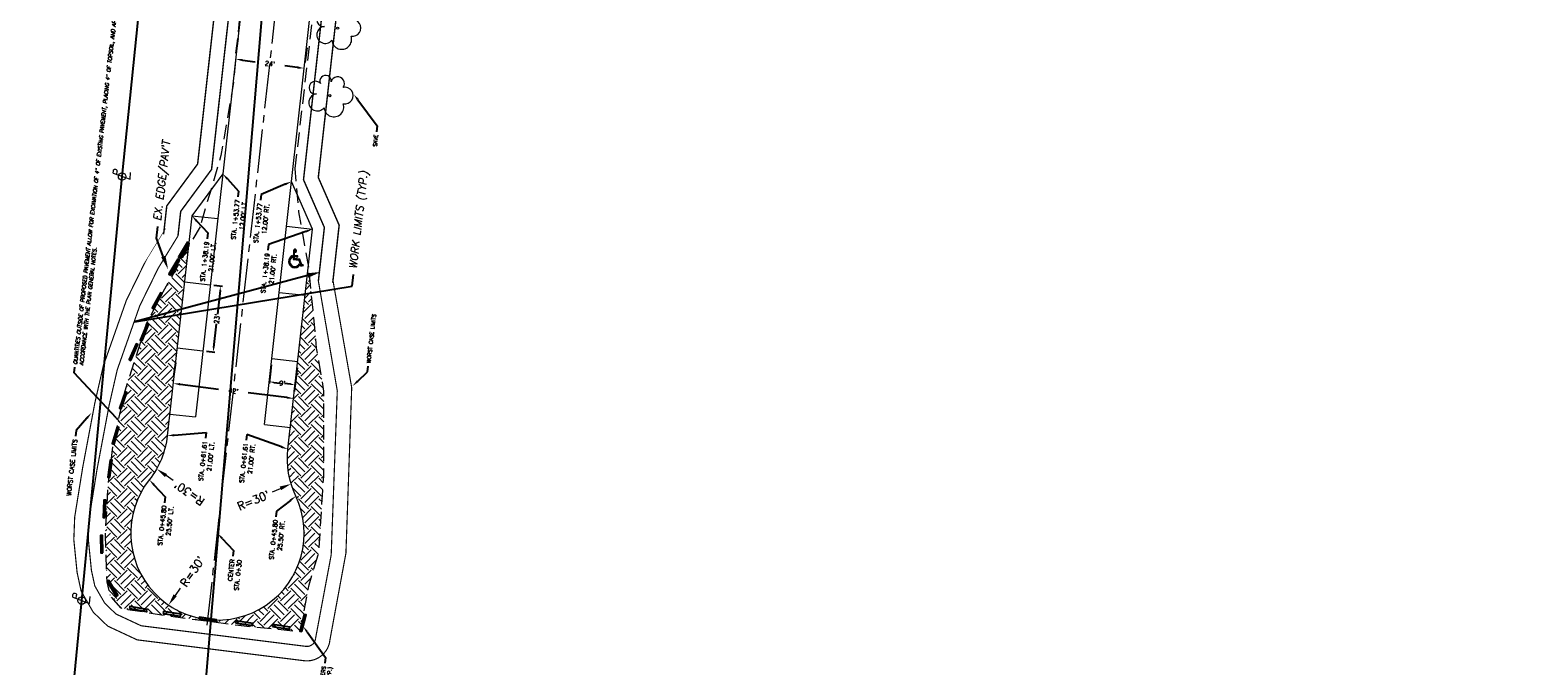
# Model space of a CAD drawing. Header units: feet. Extents: x 1615653 to 1618118, y 708897 to 711917.
# Tile 2 of 183: x 1615692 to 1616214, y 709520 to 709740. Entities that reach past the tile are written whole.
import ezdxf
from ezdxf import colors
from ezdxf.entities.mleader import LeaderData, LeaderLine
from ezdxf.math import Vec2, Vec3

# ---------------------------------------------------------------- set-up
doc = ezdxf.new("R2010")
doc.units = ezdxf.units.FT
doc.header["$LTSCALE"] = 20
doc.header["$MEASUREMENT"] = 0
for name, pattern in [('CENTER2', [1.125, 0.75, -0.125, 0.125, -0.125]), ('DASHED2', [0.375, 0.25, -0.125]), ('PHANTOM2', [1.25, 0.625, -0.125, 0.125, -0.125, 0.125, -0.125]), ('waterex', [0])]:
    doc.linetypes.add(name, pattern=pattern)
for name, color, linetype in [('_20-SCALE-ONLY', 7, 'Continuous'), ('_EX-ELEC', 1, 'Continuous'), ('_PRKG-BLK-EX', 7, 'Continuous'), ('UT_X_Misc_Cells', 7, 'Continuous'), ('UT_X_Water', 150, 'waterex')]:
    doc.layers.add(name, color=color, linetype=linetype)
for name, color, linetype, lineweight in [('_centerline', 7, 'CENTER2', 9), ('_EDGE-OF-PVT-PROP', 1, 'Continuous', 18), ('_EX-TREES', 7, 'Continuous', 18), ('_Hatch', 9, 'Continuous', 5), ('_PAVT-MRKGS-PROP', 7, 'Continuous', 9), ('_TEXT-DIMS', 1, 'Continuous', 18), ('_Work-Limits', 9, 'DASHED2', 0), ('_WORST-CASE-LIMITS', 9, 'PHANTOM2', 0), ('C-ROAD-ImageTrace', 8, 'DASHED2', 5)]:
    doc.layers.add(name, color=color, linetype=linetype, lineweight=lineweight)
doc.styles.add('ROMANS', font='romans')
doc.styles.get("Standard").update_dxf_attribs({"font": 'simplex.shx'})
doc.linetypes.add('OVER', pattern='A,1,-0.3,["OE",ROMANS,S=0.2,R=0,X=0,Y=-0.1],-0.7,1', length=3)
doc.dimstyles.get("Standard").update_dxf_attribs({"dimtxt": 0.18, "dimasz": 0.18, "dimexe": 0.18, "dimexo": 0.0625, "dimgap": 0.09, "dimtad": 0, "dimtih": 1, "dimtoh": 1, "dimdec": 4, "dimzin": 0, "dimdsep": 46, "dimtxsty": 'Standard', "dimcen": 0.09, "dimadec": 0, "dimazin": 0, "dimtfac": 1, "dimtdec": 4, "dimtofl": 0, "dimtmove": 0, "dimatfit": 3, "dimfxl": 1, "dimtolj": 1, "dimtzin": 0, "dimarcsym": 0})

# ---------------------------------------------------------------- blocks, each defined once
blk = doc.blocks.new('*D98')
at = {"layer": '_TEXT-DIMS', "color": 0, "lineweight": -2, "transparency": 16777216}
for p, q in [((1615741.89, 709620.19), (1615742.49, 709624.91)), ((1615743.97, 709617.47), (1615757.27, 709615.81)), ((1615783.57, 709614.98), (1615784.16, 709619.7)), ((1615780.89, 709612.86), (1615767.59, 709614.52))]:
    blk.add_line(p, q, dxfattribs=at)
at = {"layer": '_TEXT-DIMS', "color": 0, "transparency": 16777216}
for points in [[(1615744.02, 709617.87), (1615743.92, 709617.08), (1615741.59, 709617.77)], [(1615780.94, 709613.25), (1615780.84, 709612.46), (1615783.27, 709612.56)]]:
    blk.add_solid(points, dxfattribs=at)
at = {"layer": 'Defpoints', "color": 0, "transparency": 16777216}
for p in [(1615741.58, 709617.71), (1615783.26, 709612.5), (1615783.27, 709612.56)]:
    blk.add_point(p, dxfattribs=at)
at = {"layer": '_TEXT-DIMS', "color": 0, "transparency": 16777216, "insert": (1615762.43, 709615.16), "char_height": 1.6, "attachment_point": 5, "rotation": 352.8738}
blk.add_mtext("\\A1;42'", dxfattribs=at)
blk = doc.blocks.new('PLP')
at = {"layer": 'UT_X_Misc_Cells', "color": 1, "linetype": 'Continuous', "lineweight": 0}
for p, q in [((0.026, 0.096), (0.085, 0.096)), ((0.043, 0.16), (0.085, 0.16))]:
    blk.add_line(p, q, dxfattribs=at)
at = {"layer": 'UT_X_Misc_Cells', "color": 1, "linetype": 'Continuous', "lineweight": 0, "flags": 128}
blk.add_lwpolyline([(0.043, 0.16), (-0.037, -0.14), (0.083, -0.14)], dxfattribs=at)
at = {"layer": 'UT_X_Misc_Cells', "color": 1, "linetype": 'Continuous', "lineweight": 0}
blk.add_circle((0, 0), 0.065, dxfattribs=at)
at = {"layer": 'UT_X_Misc_Cells', "color": 1, "linetype": 'Continuous', "lineweight": 0, "extrusion": (0, 0, -1)}
blk.add_arc((-0.086, 0.128), 0.0319, 88.8767, 271.1233, dxfattribs=at)
blk = doc.blocks.new('TREE')
at = {"layer": '_EX-TREES', "linetype": 'Continuous', "lineweight": 0}
blk.add_circle((0, 0), 0.012, dxfattribs=at)
for centre, radius, start, end in [((-0.049, 0.168), 0.0658, 354.0047, 205.9741), ((0.091, 0.141), 0.0776, 323.83, 165.0376), ((-0.143, -0.077), 0.0987, 96.1722, 320.5737), ((-0.165, 0.093), 0.0735, 39.0625, 279.5412), ((0.173, 0.002), 0.0957, 259.1453, 101.4596), ((0.047, -0.13), 0.114, 184.9476, 19.4572)]:
    blk.add_arc(centre, radius, start, end, dxfattribs=at)
blk = doc.blocks.new('PRKG-BLOCK')
at = {"layer": '_PRKG-BLK-EX'}
blk.add_lwpolyline([(-3, -0.35), (3, -0.35), (3, 0.35), (-3, 0.35)], close=True, dxfattribs=at)
blk = doc.blocks.new('*D99')
at = {"layer": '_TEXT-DIMS', "color": 0, "lineweight": -2, "transparency": 16777216}
for p, q in [((1615755.65, 709651.77), (1615758.62, 709651.44)), ((1615757.84, 709649.92), (1615756.93, 709641.76)), ((1615755.64, 709630.24), (1615756.56, 709638.4)), ((1615753.1, 709628.91), (1615756.06, 709628.58))]:
    blk.add_line(p, q, dxfattribs=at)
at = {"layer": '_TEXT-DIMS', "color": 0, "transparency": 16777216}
for points in [[(1615757.58, 709649.95), (1615758.11, 709649.89), (1615758.02, 709651.51)], [(1615755.38, 709630.27), (1615755.91, 709630.21), (1615755.47, 709628.65)]]:
    blk.add_solid(points, dxfattribs=at)
at = {"layer": 'Defpoints', "color": 0, "transparency": 16777216}
for p in [(1615754.46, 709651.91), (1615758.02, 709651.51), (1615751.91, 709629.05)]:
    blk.add_point(p, dxfattribs=at)
at = {"layer": '_TEXT-DIMS', "color": 0, "transparency": 16777216, "insert": (1615756.74, 709640.08), "char_height": 1.6, "attachment_point": 5, "rotation": 83.6278}
blk.add_mtext("\\A1;23'", dxfattribs=at)
blk = doc.blocks.new('*D100')
at = {"layer": '_TEXT-DIMS', "color": 0, "lineweight": -2, "transparency": 16777216}
for p, q in [((1615775.51, 709624.2), (1615774.79, 709617.72)), ((1615784.46, 709623.2), (1615783.73, 709616.72)), ((1615776.45, 709618.13), (1615778.49, 709617.91)), ((1615782.21, 709617.49), (1615780.16, 709617.72))]:
    blk.add_line(p, q, dxfattribs=at)
at = {"layer": '_TEXT-DIMS', "color": 0, "transparency": 16777216}
for points in [[(1615776.48, 709618.4), (1615776.42, 709617.87), (1615774.86, 709618.31)], [(1615782.24, 709617.76), (1615782.18, 709617.23), (1615783.8, 709617.31)]]:
    blk.add_solid(points, dxfattribs=at)
at = {"layer": 'Defpoints', "color": 0, "transparency": 16777216}
for p in [(1615775.65, 709625.39), (1615784.59, 709624.39), (1615783.8, 709617.31)]:
    blk.add_point(p, dxfattribs=at)
at = {"layer": '_TEXT-DIMS', "color": 0, "transparency": 16777216, "insert": (1615779.33, 709617.81), "char_height": 1.6, "attachment_point": 5, "rotation": 353.6278}
blk.add_mtext("\\A1;9'", dxfattribs=at)
blk = doc.blocks.new('*D146')
at = {"layer": '_TEXT-DIMS', "color": 0, "lineweight": -2, "transparency": 16777216}
for p, q in [((1615763.45, 709731.94), (1615764.14, 709737.07)), ((1615787.25, 709728.73), (1615787.94, 709733.86)), ((1615765.56, 709729.61), (1615769.92, 709729.02)), ((1615784.6, 709727.04), (1615780.23, 709727.63))]:
    blk.add_line(p, q, dxfattribs=at)
at = {"layer": '_TEXT-DIMS', "color": 0, "transparency": 16777216}
for points in [[(1615765.61, 709730.01), (1615765.51, 709729.22), (1615763.18, 709729.94)], [(1615784.65, 709727.44), (1615784.54, 709726.65), (1615786.97, 709726.72)]]:
    blk.add_solid(points, dxfattribs=at)
at = {"layer": 'Defpoints', "color": 0, "transparency": 16777216}
for p in [(1615763.12, 709729.47), (1615786.91, 709726.25), (1615786.97, 709726.72)]:
    blk.add_point(p, dxfattribs=at)
at = {"layer": '_TEXT-DIMS', "color": 0, "transparency": 16777216, "insert": (1615775.08, 709728.33), "char_height": 1.6, "attachment_point": 5, "rotation": 352.3087}
blk.add_mtext("\\A1;24'", dxfattribs=at)
blk = doc.blocks.new('HCAP-MARKING')
at = {"layer": '_Hatch'}
h = blk.add_hatch(color=9, dxfattribs=at)
h.dxf.hatch_style = 1
h.paths.add_polyline_path([(-0.54, 0.81), (-0.54, 1.1, 1.362119), (1.07, -0.59), (0.93, -0.29, -1.41884)])
h = blk.add_hatch(color=9, dxfattribs=at)
h.dxf.hatch_style = 1
h.paths.add_polyline_path([(-0.19, 1.2), (-0.23, 1.82, 3.248389), (-0.48, 2.05), (-0.36, 0.36), (0.79, 0.36), (1.31, -0.79), (1.77, -0.59), (1.67, -0.38), (1.44, -0.49), (0.94, 0.6), (-0.14, 0.6), (-0.17, 0.95), (0.47, 0.95), (0.47, 1.2)])
at = {"layer": '_PAVT-MRKGS-PROP'}
for p, q in [((-0.54, 1.1), (-0.54, 0.81)), ((0.93, -0.29), (1.07, -0.59))]:
    blk.add_line(p, q, dxfattribs=at)
at = {"layer": '_PAVT-MRKGS-PROP', "flags": 128}
blk.add_lwpolyline([(-0.48, 2.09), (-0.36, 0.36), (0.79, 0.36), (1.31, -0.79), (1.77, -0.59), (1.67, -0.38), (1.44, -0.49), (0.94, 0.6), (-0.14, 0.6), (-0.17, 0.95), (0.47, 0.95), (0.47, 1.2), (-0.19, 1.2), (-0.23, 1.82)], dxfattribs=at)
at = {"layer": '_PAVT-MRKGS-PROP'}
for centre, radius, start, end in [((0, 0), 1.23, 116.1747, 331.0375), ((0, 0), 0.978, 123.6329, 342.9264), ((-0.18, 2.12), 0.304, 260.755, 192.3043)]:
    blk.add_arc(centre, radius, start, end, dxfattribs=at)

msp = doc.modelspace()

# ---------------------------------------------------------------- hatches: boundary and pattern name
at = {"layer": '_Hatch'}
h = msp.add_hatch(dxfattribs=at)
h.set_pattern_fill('EARTH', color=256, scale=20, angle=45)
h.set_pattern_definition([(45, (-219.2505, 64.2913), (0, 7.071067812), [5, -5]), (45, (-220.5763, 65.617), (0, 7.071067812), [5, -5]), (45, (-221.902, 66.943), (0, 7.071067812), [5, -5]), (135, (-221.902, 67.827), (-7.071067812, 4e-16), [5, -5]), (135, (-220.5763, 69.1527), (-7.071067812, 4e-16), [5, -5]), (135, (-219.2505, 70.4785), (-7.071067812, 4e-16), [5, -5])])
h.paths.add_polyline_path([(1615793.772, 709615.105), (1615791.226, 709629.918), (1615788.663, 709657.052), (1615788.40222, 709658.51207), (1615781.30884, 709594.99443, 0.139599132), (1615784.02707, 709578.78915, -1.796214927), (1615733.34215, 709584.44943, 0.139599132), (1615739.56831, 709599.65584), (1615746.84532, 709664.8177), (1615737.988, 709649.273), (1615732.315, 709638.36), (1615724.841, 709615.138), (1615720.798, 709596.817), (1615719.061, 709583.438), (1615718.079, 709565.382), (1615718.623, 709549.196), (1615719.855, 709544.203), (1615723.448, 709540.018), (1615738.24, 709537.64), (1615764.211, 709534.104), (1615785.666, 709531.935), (1615788.619, 709548.149), (1615791.98, 709559.108), (1615793.681, 709585.539)])

# ---------------------------------------------------------------- linework, layer by layer
at = {"layer": '_centerline', "color": 7, "linetype": 'CENTER2', "flags": 128}
msp.add_lwpolyline([(1615753.3791, 709534.11114), (1615786.00685, 709826.27594), (1615796.48057, 709878.94006), (1615804.61689, 709993.38907), (1615808.10509, 710034.68166), (1615818.05005, 710128.74619), (1615824.76521, 710159.11049), (1615827.96133, 710191.50777), (1615830.02307, 710242.32303), (1615827.44772, 710268.95), (1615824.62074, 710289.9093), (1615814.08719, 710327.85772), (1615780.67526, 710421.23595), (1615758.70738, 710482.25927), (1615745.79591, 710534.20843), (1615745.24343, 710604.40942), (1615744.12, 710628.6305), (1615739.6545, 710653.488), (1615741.78264, 710669.98331), (1615755.26556, 710732.51707), (1615757.29031, 710776.3819), (1615757.64267, 710850.56193), (1615756.87557, 710889.82417), (1615752.33917, 710949.12834), (1615754.43858, 710962.04142), (1615757.34546, 710972.85613), (1615759.46959, 710977.46049), (1615770.16024, 710993.42794), (1615800.1266, 711021.45123), (1615800.1266, 711021.45123), (1615950.87383, 711161.39143), (1616257.47919, 711442.49531), (1616362.07823, 711539.86667), (1616579.21143, 711741.57043), (1616735.15858, 711887.58679)], dxfattribs=at)
at = {"layer": '_EDGE-OF-PVT-PROP', "flags": 128}
msp.add_lwpolyline([(1615787.97148, 709879.89032), (1615787.96926, 709879.85727), (1615782.76, 709853.798, -0.261675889), (1615766.81154, 709835.21207), (1615762.57, 709833.665), (1615731.677, 709822.397), (1615736.507, 709801.114), (1615751.1662, 709804.79002, -0.523063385), (1615769.72205, 709788.57572), (1615758.74202, 709690.25522), (1615748.06753, 709675.76194), (1615739.56831, 709599.65584, -0.139599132), (1615733.34215, 709584.44943, 1.796214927), (1615784.02707, 709578.78915, -0.139599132), (1615781.30884, 709594.99443), (1615789.80805, 709671.10053), (1615782.59375, 709687.59155), (1615801.38063, 709855.81837), (1615804.91143, 709878.67695)], format="xyb", dxfattribs=at)
at = {"layer": '_EX-ELEC', "linetype": 'OVER', "ltscale": 0.4}
msp.add_line((1615701.11958, 709449.85707, 958.423), (1615709.96703, 709542.6648, 958.423), dxfattribs=at)
at = {"layer": '_EX-ELEC', "linetype": 'OVER', "ltscale": 0.4, "flags": 128}
msp.add_lwpolyline([(1615709.96703, 709542.6648), (1615723.94903, 709689.3328), (1615738.93156, 709836.15715), (1615753.09382, 709987.45352)], dxfattribs=at)
at = {"layer": '_PAVT-MRKGS-PROP'}
for p, q in [((1615758.74202, 709690.25522), (1615749.3539, 709606.18935)), ((1615773.20562, 709603.52569), (1615782.59375, 709687.59155)), ((1615748.06753, 709675.76194), (1615757.01192, 709674.76306)), ((1615780.86365, 709672.0994), (1615789.80805, 709671.10053)), ((1615745.51485, 709652.90403), (1615754.45925, 709651.90516)), ((1615778.31098, 709649.2415), (1615787.25537, 709648.24262)), ((1615742.96217, 709630.04613), (1615751.90657, 709629.04725)), ((1615775.7583, 709626.38359), (1615784.7027, 709625.38472)), ((1615740.4095, 709607.18822), (1615749.3539, 709606.18935)), ((1615773.20562, 709603.52569), (1615782.15002, 709602.52681))]:
    msp.add_line(p, q, dxfattribs=at)
at = {"layer": '_TEXT-DIMS'}
for p, q in [((1615741.59157, 709584.15528), (1615739.12652, 709585.89849)), ((1615775.91599, 709580.32207), (1615778.70486, 709581.47855)), ((1615743.98174, 709546.92804), (1615742.28056, 709544.4338))]:
    msp.add_line(p, q, dxfattribs=at)
for points in [[(1615738.7416, 709585.35418), (1615739.51145, 709586.4428), (1615735.86064, 709588.20803)], [(1615778.96023, 709580.86273), (1615778.4495, 709582.09436), (1615782.39978, 709583.01073)], [(1615742.83132, 709544.05816), (1615741.7298, 709544.80945), (1615740.0267, 709541.12924)]]:
    msp.add_solid(points, dxfattribs=at)
at = {"layer": '_Work-Limits', "const_width": 0.4, "flags": 128}
msp.add_lwpolyline([(1615743.25944, 709668.74861), (1615736.43731, 709657.61952), (1615730.04697, 709644.60468), (1615722.25676, 709622.4593), (1615719.42651, 709610.07207), (1615715.24958, 709587.93305), (1615712.52554, 709571.04111), (1615712.25083, 709563.90224), (1615713.32743, 709553.14287), (1615714.50138, 709547.71758), (1615717.93433, 709541.75091), (1615721.82487, 709538.00806), (1615730.54847, 709533.93976), (1615787.49057, 709526.82671, 0.423128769), (1615790.8492, 709529.5222), (1615796.2656, 709558.46165), (1615798.37255, 709615.20457), (1615791.8322, 709653.18519)], format="xyb", dxfattribs=at)
at = {"layer": '_WORST-CASE-LIMITS', "const_width": 0.5, "flags": 128}
for points in [[(1615743.25944, 709668.74861), (1615744.21119, 709677.27106), (1615754.88569, 709691.76433), (1615765.74676, 709789.01967, 0.523063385), (1615752.13914, 709800.91015), (1615733.51163, 709796.23901), (1615726.99646, 709824.94757), (1615760.5267, 709837.17749), (1615768.88376, 709844.27386), (1615780.26066, 709864.02984), (1615783.57115, 709880.67567), (1615791.65575, 709994.39718), (1615795.16275, 710035.91234), (1615805.19894, 710130.83978), (1615811.90425, 710161.1595), (1615814.98725, 710192.41019), (1615816.9976, 710241.95908), (1615814.53166, 710267.45486), (1615811.85635, 710287.28973), (1615801.68753, 710323.92417), (1615768.43944, 710416.8445), (1615746.25118, 710478.48001), (1615732.80843, 710532.56676), (1615732.2458, 710604.05698), (1615731.17359, 710627.17377), (1615726.50481, 710653.16286), (1615728.95945, 710672.18889), (1615742.32932, 710734.19835), (1615744.29173, 710776.71263), (1615744.64207, 710850.46582), (1615743.88527, 710889.20094), (1615739.25873, 710949.68345), (1615741.71293, 710964.77877), (1615745.078, 710977.29812), (1615748.09559, 710983.83919), (1615759.79759, 711001.31718), (1615770.78249, 711014.06051), (1615888.48353, 711121.23584), (1615942.06001, 711170.94748), (1616248.65756, 711452.04419), (1616353.22547, 711549.38659), (1616570.34489, 711751.07754), (1616683.48781, 711857.01546), (1616701.20343, 711837.9849), (1616588.07798, 711732.06333), (1616370.93099, 711530.34676), (1616266.30083, 711432.94642), (1615959.68766, 711151.83539), (1615906.0787, 711102.09361), (1615789.44959, 710995.89435), (1615780.52289, 710985.5387), (1615770.84358, 710971.08178), (1615769.61292, 710968.41414), (1615767.16423, 710959.30407), (1615765.41961, 710948.57323), (1615769.86588, 710890.44741), (1615770.64327, 710850.65804), (1615770.28888, 710776.05117), (1615768.20179, 710730.83578), (1615754.60583, 710667.77773), (1615752.80419, 710653.81314), (1615757.06641, 710630.08723), (1615758.24106, 710604.76187), (1615758.78339, 710535.8501), (1615759.97384, 710531.06033), (1615769.41411, 710515.97822), (1615770.12193, 710515.50639), (1615773.58381, 710515.03862), (1615785.78355, 710513.96229), (1615794.46068, 710482.01317), (1615779.5575, 710478.95302), (1615777.24832, 710478.18337), (1615776.96447, 710475.72363), (1615776.17487, 710472.11797), (1615792.91108, 710425.62741), (1615821.00413, 710347.11414), (1615825.14574, 710345.23179), (1615831.02555, 710344.10118), (1615843.12011, 710348.47777), (1615856.41469, 710303.74363), (1615850.07537, 710299.90608), (1615846.19361, 710297.25971), (1615842.45549, 710290.15189), (1615839.01654, 710280.43355), (1615840.36377, 710270.44513), (1615843.04853, 710242.68698), (1615840.93541, 710190.60536), (1615837.62618, 710157.06147), (1615830.90116, 710126.65261), (1615821.04743, 710033.45098), (1615817.57803, 709992.38096), (1615809.39201, 709877.23283), (1615805.34016, 709855.2334), (1615786.68799, 709688.21279), (1615793.90229, 709671.72176), (1615791.8322, 709653.18519)], [(1615784.38922, 709892.18306), (1615779.40181, 709892.53762), (1615778.60598, 709881.34321), (1615775.51719, 709865.81207), (1615764.98472, 709847.52244), (1615757.97257, 709841.5681), (1615721.14578, 709828.13579), (1615729.76741, 709790.14528), (1615753.35531, 709796.06032, -0.523063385), (1615760.77765, 709789.5746), (1615750.06527, 709693.65073), (1615739.39078, 709679.15746), (1615738.29033, 709669.30354)]]:
    msp.add_lwpolyline(points, format="xyb", dxfattribs=at)
msp.add_lwpolyline([(1615796.80131, 709652.63026), (1615799.02009, 709672.4983), (1615791.8058, 709688.98932), (1615810.28959, 709854.50219), (1615814.35969, 709876.60077), (1615815.31118, 709889.98478), (1615810.32377, 709890.33934)], dxfattribs=at)
at = {"layer": '_WORST-CASE-LIMITS', "linetype": 'PHANTOM2', "ltscale": 0.8, "flags": 128}
msp.add_lwpolyline([(1615738.99662, 709671.36172, 0.2, 0.2, 0), (1615732.05224, 709660.03321, 0.4, 0.4, 0), (1615725.42844, 709646.5429, 0.4, 0.4, 0), (1615717.44571, 709623.85024, 0.4, 0.4, 0), (1615714.53087, 709611.09279, 0.4, 0.4, 0), (1615710.32393, 709588.79471, 0.4, 0.4, 0), (1615707.54092, 709571.53708, 0.4, 0.4, 0), (1615707.24122, 709563.74873, 0.4, 0.4, 0), (1615708.38053, 709552.36274, 0.4, 0.4, 0), (1615709.77916, 709545.89903, 0.4, 0.4, 0), (1615713.95522, 709538.64082, 0.4, 0.4, 0), (1615718.95779, 709533.82815, 0.4, 0.4, 0), (1615729.14813, 709529.07583, 0.4, 0.4, 0), (1615786.8708, 709521.86527, 0.4, 0.4, 0.423128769), (1615795.82716, 709529.05323, 0.4, 0.4, 0), (1615801.36167, 709559.0542, 0.4, 0.4, 0), (1615803.3597, 709616.31233, 0.4, 0.4, 0), (1615796.77777, 709653.92101, 0.4, 0.4, 0)], format="xyseb", dxfattribs=at)
at = {"layer": 'C-ROAD-ImageTrace', "flags": 128}
for points in [[(1615783.81818, 709692.14413), (1615783.81818, 709692.14413), (1615804.126, 709867.403)], [(1615736.507, 709801.114), (1615755.74971, 709805.9835), (1615761.74719, 709804.77126), (1615765.9867, 709802.11479), (1615767.70835, 709800.14199), (1615769.072, 709798.357), (1615764.575, 709744.562), (1615762.338, 709721.154), (1615758.101, 709696.607), (1615750.907, 709671.946)], [(1615750.907, 709671.946), (1615737.988, 709649.273), (1615732.315, 709638.36), (1615724.841, 709615.138), (1615720.798, 709596.817), (1615719.061, 709583.438), (1615718.079, 709565.382), (1615718.623, 709549.196), (1615719.855, 709544.203), (1615723.448, 709540.018), (1615738.24, 709537.64), (1615764.211, 709534.104), (1615785.666, 709531.935), (1615788.619, 709548.149), (1615791.98, 709559.108), (1615793.681, 709585.539), (1615793.772, 709615.105), (1615791.226, 709629.918), (1615788.663, 709657.052), (1615785.083, 709677.096), (1615783.81818, 709692.14413)]]:
    msp.add_lwpolyline(points, dxfattribs=at)
at = {"layer": 'UT_X_Water', "ltscale": 0.8, "elevation": 958.318, "flags": 128}
msp.add_lwpolyline([(1615729.712, 709239.745), (1615809.859, 710189.277)], dxfattribs=at)

# ---------------------------------------------------------------- block references
at = {"layer": '_EX-ELEC', "xscale": 20, "yscale": 20, "zscale": 20, "rotation": 85}
for p in [(1615723.94903, 709689.3328, 958.528), (1615709.96703, 709542.6648, 958.423)]:
    msp.add_blockref('PLP', p, dxfattribs=at)
at = {"layer": '_EX-TREES', "xscale": 30, "yscale": 30, "zscale": 30}
for p in [(1615798.49677, 709740.63137), (1615795.79071, 709717.27772)]:
    msp.add_blockref('TREE', p, dxfattribs=at)
at = {"layer": '_PAVT-MRKGS-PROP', "color": 1, "xscale": 1.751610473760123, "yscale": 1.751610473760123, "zscale": 1.751610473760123, "rotation": 353.6278472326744}
msp.add_blockref('HCAP-MARKING', (1615783.66713, 709659.9255), dxfattribs=at)
at = {"layer": '_PRKG-BLK-EX'}
for p, rotation in [((1615745.312, 709663.793, 959.786), 59.86769297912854), ((1615741.96061, 709657.94012), 59.90455750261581), ((1615736.071, 709646.357, 959.676), 60.99337099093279), ((1615731.677, 709635.367, 959.637), 68.20757977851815), ((1615727.891, 709628.598, 959.611), 65.79640428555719), ((1615724.308, 709611.926, 959.561), 70.92041068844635), ((1615721.703, 709599.779, 959.553), 74.04533224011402), ((1615719.773, 709588.244, 959.264), 82.49484010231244), ((1615717.84, 709574.43, 959.111), 87.42653831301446), ((1615716.902, 709562.185, 959.258), 90.84151849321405), ((1615720.624, 709546.874, 958.921), 301.6310407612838), ((1615729.498, 709539.769, 958.94), 350.6394926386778), ((1615741.193, 709538.062, 959.136), 351), ((1615753.60107, 709536.09878), 351), ((1615786.519, 709534.906, 959.414), 75.42580398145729), ((1615766.166, 709534.857, 959.507), 351), ((1615778.986, 709533.545, 959.499), 351)]:
    msp.add_blockref('PRKG-BLOCK', p, dxfattribs=dict(at, rotation=rotation))

# ---------------------------------------------------------------- texts
at = {"layer": '_TEXT-DIMS', "char_height": 2.8, "style": 'ROMANS'}
for insert, attachment_point, rotation in [((1615752.01798, 709576.46213), 4, 145), ((1615774.73564, 709579.54179), 6, 22.5225654), ((1615744.98644, 709547.92435), 4, 55.7042412)]:
    msp.add_mtext("\\A1;R=30'", dxfattribs=dict(at, insert=insert, attachment_point=attachment_point, rotation=rotation))

# ---------------------------------------------------------------- dimensions: what is measured, and where the dimension line sits
at = {"layer": '_TEXT-DIMS'}
for p1, p2, distance, override, picture, middle in [((1615763.11741, 709729.46535), (1615786.91119, 709726.25198), 0.47431, {"dimscale": 0, "dimtxt": 0.08, "dimasz": 0.12, "dimexe": 0.36, "dimexo": 0.125, "dimgap": 0.18, "dimtih": 0, "dimtoh": 0, "dimdec": 0, "dimpost": "'", "dimcen": 0.18}, '*D146', (1615775.07778, 709728.32871)), ((1615751.90657, 709629.04725), (1615754.45925, 709651.90516), -3.58184, {"dimscale": 0, "dimtxt": 0.08, "dimasz": 0.08, "dimexe": 0.03, "dimexo": 0.06, "dimgap": 0.0045, "dimtih": 0, "dimtoh": 0, "dimdec": 0, "dimpost": "'", "dimcen": 0.0045}, '*D99', (1615756.74262, 709640.07867)), ((1615775.64731, 709625.38977), (1615784.59171, 709624.3909), -7.12186, {"dimscale": 0, "dimtxt": 0.08, "dimasz": 0.08, "dimexe": 0.03, "dimexo": 0.06, "dimgap": 0.0001125, "dimtih": 0, "dimtoh": 0, "dimdec": 0, "dimpost": "'", "dimcen": 0.0001125}, '*D100', (1615779.32909, 709617.81247)), ((1615741.58462, 709617.71081), (1615783.26379, 709612.50007), 0.06, {"dimscale": 0, "dimtxt": 0.08, "dimasz": 0.12, "dimexe": 0.36, "dimexo": 0.125, "dimgap": 0.18, "dimtih": 0, "dimtoh": 0, "dimdec": 0, "dimpost": "'", "dimcen": 0.18}, '*D98', (1615762.43165, 709615.16498))]:
    dim = msp.add_aligned_dim(p1=p1, p2=p2, distance=distance, dimstyle='Standard', override=override, dxfattribs=at)
    dim.commit()
    dim.dimension.update_dxf_attribs({"geometry": picture, "text_midpoint": middle})

# ---------------------------------------------------------------- leaders
at = {"layer": '_20-SCALE-ONLY', "color": 1}
ml = msp.add_multileader_mtext('Standard', dxfattribs=at)
ml.set_content("28' LT.", color=1, style='ROMANS')
ml.set_leader_properties()
ml.build(insert=Vec2(0, 0))
ml.multileader.update_dxf_attribs({"dogleg_length": 2, "arrow_head_size": 2.4, "scale": 20})
ctx = ml.context
ctx.base_point, ctx.scale, ctx.char_height, ctx.arrow_head_size, ctx.landing_gap_size, ctx.plane_origin, ctx.plane_x_axis, ctx.plane_y_axis = Vec3(1615761.53794, 709808.14091), 20, 1.3, 2.4, 1, Vec3(1615803.39067, 709815.85266), Vec3(0.110985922, 0.993821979), Vec3(-0.993821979, 0.110985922)
ctx.text_align_type = 2
notes = []
notes.append((ctx, [(1, (1, 1, 0), (1615762.71703, 709818.69908), (-0.110985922, -0.993821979), 2, [(0, [(1615757.21622, 709819.11532)], 0, [])])]))
ctx.mtext.insert, ctx.mtext.text_direction, ctx.mtext.rotation, ctx.mtext.width, ctx.mtext.defined_height, ctx.mtext.alignment, ctx.mtext.flow_direction = Vec3(1615761.73809, 709815.78976), Vec3(0.110985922, 0.993821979), 1.459581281, 31.3560603, 9.21518, 3, 5
ml = msp.add_multileader_mtext('Standard', dxfattribs=at)
ml.set_content("STA. 1+53.77\\P12.00' LT.", color=1, style='ROMANS')
ml.set_leader_properties()
ml.build(insert=Vec2(0, 0))
ml.multileader.update_dxf_attribs({"dogleg_length": 2, "arrow_head_size": 2.4, "scale": 40})
ctx = ml.context
ctx.base_point, ctx.scale, ctx.char_height, ctx.arrow_head_size, ctx.landing_gap_size, ctx.plane_origin, ctx.plane_x_axis, ctx.plane_y_axis = Vec3(1615762.09689, 709665.06211), 40, 1.5, 2.4, 1, Vec3(1615754.02068, 709661.40888), Vec3(0.110985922, 0.993821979), Vec3(-0.993821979, 0.110985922)
ctx.text_align_type = 2
notes.append((ctx, [(1, (1, 1, 0), (1615764.24526, 709684.29966), (-0.110985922, -0.993821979), 2, [(0, [(1615758.74202, 709690.25522)], 0, [])])]))
ctx.mtext.insert, ctx.mtext.text_direction, ctx.mtext.rotation, ctx.mtext.alignment, ctx.mtext.flow_direction = Vec3(1615763.16693, 709681.40144), Vec3(0.110985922, 0.993821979), 1.459581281, 3, 5
ml = msp.add_multileader_mtext('Standard', dxfattribs=at)
ml.set_content("STA. 1+53.77\\P12.00' RT.", color=1, style='ROMANS')
ml.set_leader_properties()
ml.build(insert=Vec2(0, 0))
ml.multileader.update_dxf_attribs({"dogleg_length": 2, "arrow_head_size": 2.4, "scale": 40})
ctx = ml.context
ctx.base_point, ctx.scale, ctx.char_height, ctx.arrow_head_size, ctx.landing_gap_size, ctx.plane_origin, ctx.plane_x_axis, ctx.plane_y_axis = Vec3(1615769.87329, 709663.87441), 40, 1.5, 2.4, 1, Vec3(1615765.73441, 709659.49527), Vec3(0.110985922, 0.993821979), Vec3(-0.993821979, 0.110985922)
ctx.text_align_type = 2
notes.append((ctx, [(1, (1, 1, 0), (1615772.02166, 709683.11197), (-0.110985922, -0.993821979), 2, [(0, [(1615782.59375, 709687.59155)], 0, [])])]))
ctx.mtext.insert, ctx.mtext.text_direction, ctx.mtext.rotation, ctx.mtext.alignment, ctx.mtext.flow_direction = Vec3(1615770.94334, 709680.21374), Vec3(0.110985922, 0.993821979), 1.459581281, 3, 5
ml = msp.add_multileader_mtext('Standard', dxfattribs=at)
ml.set_content("STA. 1+38.19\\P21.00' LT.", color=1, style='ROMANS')
ml.set_leader_properties()
ml.build(insert=Vec2(0, 0))
ml.multileader.update_dxf_attribs({"dogleg_length": 2, "arrow_head_size": 2.4, "scale": 40})
ctx = ml.context
ctx.base_point, ctx.scale, ctx.char_height, ctx.arrow_head_size, ctx.landing_gap_size, ctx.plane_origin, ctx.plane_x_axis, ctx.plane_y_axis = Vec3(1615751.43032, 709650.63982), 40, 1.5, 2.4, 1, Vec3(1615743.34618, 709646.9156), Vec3(0.110985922, 0.993821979), Vec3(-0.993821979, 0.110985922)
ctx.text_align_type = 2
notes.append((ctx, [(1, (1, 1, 0), (1615753.57076, 709669.80638), (-0.110985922, -0.993821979), 2, [(0, [(1615748.06753, 709675.76194)], 0, [])])]))
ctx.mtext.insert, ctx.mtext.text_direction, ctx.mtext.rotation, ctx.mtext.alignment, ctx.mtext.flow_direction = Vec3(1615752.49243, 709666.90816), Vec3(0.110985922, 0.993821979), 1.459581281, 3, 5
ml = msp.add_multileader_mtext('Standard', dxfattribs=at)
ml.set_content("STA. 1+38.19\\P21.00' RT.", color=1, style='ROMANS')
ml.set_leader_properties()
ml.build(insert=Vec2(0, 0))
ml.multileader.update_dxf_attribs({"dogleg_length": 2, "arrow_head_size": 2.4, "scale": 40})
ctx = ml.context
ctx.base_point, ctx.scale, ctx.char_height, ctx.arrow_head_size, ctx.landing_gap_size, ctx.plane_origin, ctx.plane_x_axis, ctx.plane_y_axis = Vec3(1615772.39254, 709646.6247), 40, 1.5, 2.4, 1, Vec3(1615772.94871, 709643.00425), Vec3(0.110985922, 0.993821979), Vec3(-0.993821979, 0.110985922)
ctx.text_align_type = 2
notes.append((ctx, [(1, (1, 1, 0), (1615774.53298, 709665.79126), (-0.110985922, -0.993821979), 2, [(0, [(1615789.80805, 709671.10053)], 0, [])])]))
ctx.mtext.insert, ctx.mtext.text_direction, ctx.mtext.rotation, ctx.mtext.alignment, ctx.mtext.flow_direction = Vec3(1615773.45466, 709662.89304), Vec3(0.110985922, 0.993821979), 1.459581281, 3, 5
ml = msp.add_multileader_mtext('Standard', dxfattribs=at)
ml.set_content("STA. 0+61.61\\P21.00' LT.", color=1, style='ROMANS')
ml.set_leader_properties()
ml.build(insert=Vec2(0, 0))
ml.multileader.update_dxf_attribs({"dogleg_length": 2, "arrow_head_size": 2.4, "scale": 40})
ctx = ml.context
ctx.base_point, ctx.scale, ctx.char_height, ctx.arrow_head_size, ctx.landing_gap_size, ctx.plane_origin, ctx.plane_x_axis, ctx.plane_y_axis = Vec3(1615750.88412, 709581.98993), 40, 1.5, 2.4, 1, Vec3(1615734.84697, 709570.8095), Vec3(0.110985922, 0.993821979), Vec3(-0.993821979, 0.110985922)
ctx.text_align_type = 2
notes.append((ctx, [(1, (1, 1, 0), (1615752.98493, 709600.80156), (-0.110985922, -0.993821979), 2, [(0, [(1615739.56831, 709599.65584)], 0, [])])]))
ctx.mtext.insert, ctx.mtext.text_direction, ctx.mtext.rotation, ctx.mtext.alignment, ctx.mtext.flow_direction = Vec3(1615751.9066, 709597.90334), Vec3(0.110985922, 0.993821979), 1.459581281, 3, 5
ml = msp.add_multileader_mtext('Standard', dxfattribs=at)
ml.set_content("STA. 0+61.61\\P21.00' RT.", color=1, style='ROMANS')
ml.set_leader_properties()
ml.build(insert=Vec2(0, 0))
ml.multileader.update_dxf_attribs({"dogleg_length": 2, "arrow_head_size": 2.4, "scale": 40})
ctx = ml.context
ctx.base_point, ctx.scale, ctx.char_height, ctx.arrow_head_size, ctx.landing_gap_size, ctx.plane_origin, ctx.plane_x_axis, ctx.plane_y_axis = Vec3(1615765.00895, 709581.31043), 40, 1.5, 2.4, 1, Vec3(1615764.4495, 709566.89815), Vec3(0.110985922, 0.993821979), Vec3(-0.993821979, 0.110985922)
ctx.text_align_type = 2
notes.append((ctx, [(1, (1, 1, 0), (1615767.10975, 709600.12206), (-0.110985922, -0.993821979), 2, [(0, [(1615781.30884, 709594.99443)], 0, [])])]))
ctx.mtext.insert, ctx.mtext.text_direction, ctx.mtext.rotation, ctx.mtext.alignment, ctx.mtext.flow_direction = Vec3(1615766.03143, 709597.22384), Vec3(0.110985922, 0.993821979), 1.459581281, 3, 5
ml = msp.add_multileader_mtext('Standard', dxfattribs=at)
ml.set_content("STA. 0+45.80\\P25.50' LT.", color=1, style='ROMANS')
ml.set_leader_properties()
ml.build(insert=Vec2(0, 0))
ml.multileader.update_dxf_attribs({"dogleg_length": 2, "arrow_head_size": 2.4, "scale": 40})
ctx = ml.context
ctx.base_point, ctx.scale, ctx.char_height, ctx.arrow_head_size, ctx.landing_gap_size, ctx.plane_origin, ctx.plane_x_axis, ctx.plane_y_axis = Vec3(1615736.69701, 709559.25632), 40, 1.5, 2.4, 1, Vec3(1615728.62081, 709555.60309), Vec3(0.110985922, 0.993821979), Vec3(-0.993821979, 0.110985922)
ctx.text_align_type = 2
notes.append((ctx, [(1, (1, 1, 0), (1615738.84538, 709578.49388), (-0.110985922, -0.993821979), 2, [(0, [(1615733.34215, 709584.44943)], 0, [])])]))
ctx.mtext.insert, ctx.mtext.text_direction, ctx.mtext.rotation, ctx.mtext.alignment, ctx.mtext.flow_direction = Vec3(1615737.76706, 709575.59565), Vec3(0.110985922, 0.993821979), 1.459581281, 3, 5
ml = msp.add_multileader_mtext('Standard', dxfattribs=at)
ml.set_content("STA. 0+45.80\\P25.50' RT.", color=1, style='ROMANS')
ml.set_leader_properties()
ml.build(insert=Vec2(0, 0))
ml.multileader.update_dxf_attribs({"dogleg_length": 2, "arrow_head_size": 2.4, "scale": 40})
ctx = ml.context
ctx.base_point, ctx.scale, ctx.char_height, ctx.arrow_head_size, ctx.landing_gap_size, ctx.plane_origin, ctx.plane_x_axis, ctx.plane_y_axis = Vec3(1615775.24394, 709554.3461), 40, 1.5, 2.4, 1, Vec3(1615767.16773, 709550.69287), Vec3(0.110985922, 0.993821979), Vec3(-0.993821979, 0.110985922)
ctx.text_align_type = 2
notes.append((ctx, [(1, (1, 1, 0), (1615777.39231, 709573.58365), (-0.110985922, -0.993821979), 2, [(0, [(1615784.02707, 709578.78915)], 0, [])])]))
ctx.mtext.insert, ctx.mtext.text_direction, ctx.mtext.rotation, ctx.mtext.alignment, ctx.mtext.flow_direction = Vec3(1615776.31399, 709570.68542), Vec3(0.110985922, 0.993821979), 1.459581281, 3, 5
ml = msp.add_multileader_mtext('Standard', dxfattribs=at)
ml.set_content('CENTER\\PSTA. 0+30', color=1, style='ROMANS')
ml.set_leader_properties()
ml.build(insert=Vec2(0, 0))
ml.multileader.update_dxf_attribs({"dogleg_length": 2, "arrow_head_size": 2.4, "scale": 40})
ctx = ml.context
ctx.base_point, ctx.scale, ctx.char_height, ctx.arrow_head_size, ctx.landing_gap_size, ctx.plane_origin, ctx.plane_x_axis, ctx.plane_y_axis = Vec3(1615760.68189, 709544.2697), 40, 1.5, 2.4, 1, Vec3(1615752.2093, 709537.0671), Vec3(0.110985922, 0.993821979), Vec3(-0.993821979, 0.110985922)
ctx.text_align_type = 2
notes.append((ctx, [(1, (1, 1, 0), (1615762.43388, 709559.95789), (-0.110985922, -0.993821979), 2, [(0, [(1615756.93065, 709565.91344)], 0, [])])]))
ctx.mtext.insert, ctx.mtext.text_direction, ctx.mtext.rotation, ctx.mtext.alignment, ctx.mtext.flow_direction = Vec3(1615761.35555, 709557.05966), Vec3(0.110985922, 0.993821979), 1.459581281, 3, 5
ml = msp.add_multileader_mtext('Standard', dxfattribs=at)
ml.set_content('EX. PARKING BLOCKS TO BE REMOVED BY OTHERS \\PFOR STORAGE (TYP.)', color=1, style='ROMANS')
ml.set_leader_properties()
ml.build(insert=Vec2(0, 0))
ml.multileader.update_dxf_attribs({"dogleg_length": 2, "arrow_head_size": 2.4, "scale": 20})
ctx = ml.context
ctx.base_point, ctx.scale, ctx.char_height, ctx.arrow_head_size, ctx.landing_gap_size, ctx.plane_origin, ctx.plane_x_axis, ctx.plane_y_axis = Vec3(1615790.63272, 709490.74757), 20, 1.3, 2.4, 1, Vec3(1615763.18623, 709525.8227), Vec3(0.113203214, 0.993571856), Vec3(-0.993571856, 0.113203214)
ctx.text_align_type = 2
notes.append((ctx, [(1, (1, 1, 0), (1615794.30212, 709522.9535), (-0.113203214, -0.993571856), 2, [(0, [(1615786.52318, 709533.84546)], 0, [])])]))
ctx.mtext.insert, ctx.mtext.text_direction, ctx.mtext.rotation, ctx.mtext.width, ctx.mtext.defined_height, ctx.mtext.alignment, ctx.mtext.flow_direction = Vec3(1615793.10141, 709520.07089), Vec3(0.113203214, 0.993571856), 1.457349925, 31.3560603, 9.21518, 3, 5
at = {"layer": '_TEXT-DIMS'}
ml = msp.add_multileader_mtext('Standard', dxfattribs=at)
ml.set_content('{\\Q10;QUANTITIES OUTSIDE OF PROPOSED PAVEMENT ALLOW FOR EXCAVATION OF 4" OF EXISTING PAVEMENT, PLACING 4" OF TOPSOIL, AND APPLYING SEEDING AND MULCHING IN \\PACCORDANCE WITH THE PLAN GENERAL NOTES.}', color=256, style='ROMANS')
ml.set_leader_properties()
ml.build(insert=Vec2(0, 0))
ml.multileader.update_dxf_attribs({"text_right_attachment_type": 6, "dogleg_length": 0.1, "arrow_head_size": 2.4, "scale": 20})
ctx = ml.context
ctx.base_point, ctx.scale, ctx.char_height, ctx.arrow_head_size, ctx.landing_gap_size, ctx.plane_origin, ctx.plane_x_axis, ctx.plane_y_axis = Vec3(1615707.60637, 709623.36705), 20, 1.3, 2.4, 1, Vec3(1615704.36631, 709598.10291), Vec3(0.113203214, 0.993571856), Vec3(-0.993571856, 0.113203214)
ctx.right_attachment = 6
notes.append((ctx, [(0, (1, 1, 0), (1615707.37997, 709621.37991), (0.113203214, 0.993571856), 2, [(0, [(1615723.53115, 709604.08723)], 0, [])])]))
ctx.mtext.insert, ctx.mtext.text_direction, ctx.mtext.rotation, ctx.mtext.width, ctx.mtext.flow_direction = Vec3(1615707.07375, 709624.43421), Vec3(0.113203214, 0.993571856), 1.457349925, 65.3241275, 5
ml = msp.add_multileader_mtext('Standard', dxfattribs=at)
ml.set_content('SAVE', color=256, style='ROMANS')
ml.set_leader_properties()
ml.build(insert=Vec2(0, 0))
ml.multileader.update_dxf_attribs({"dogleg_length": 2, "arrow_head_size": 2.4, "scale": 20})
ctx = ml.context
ctx.base_point, ctx.scale, ctx.char_height, ctx.arrow_head_size, ctx.landing_gap_size, ctx.plane_origin, ctx.plane_x_axis, ctx.plane_y_axis = Vec3(1615811.22155, 709698.53567), 20, 1.3, 2.4, 1, Vec3(1615791.20367, 709710.23695), Vec3(0.113203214, 0.993571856), Vec3(-0.993571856, 0.113203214)
ctx.text_align_type = 2
notes.append((ctx, [(1, (1, 1, 0), (1615812.16491, 709706.81544), (-0.113203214, -0.993571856), 2, [(0, [(1615804.06583, 709717.81294)], 0, [])])]))
ctx.mtext.insert, ctx.mtext.text_direction, ctx.mtext.rotation, ctx.mtext.alignment, ctx.mtext.flow_direction = Vec3(1615811.17947, 709703.9083), Vec3(0.113203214, 0.993571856), 1.457349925, 3, 5
ml = msp.add_multileader_mtext('Standard', dxfattribs=at)
ml.set_content("{\\Q10;EX. EDGE/PAV'T}", color=256, style='ROMANS')
ml.set_leader_properties()
ml.build(insert=Vec2(0, 0))
ml.multileader.update_dxf_attribs({"text_right_attachment_type": 6, "dogleg_length": 0.1, "arrow_head_size": 4.8, "scale": 40})
ctx = ml.context
ctx.base_point, ctx.scale, ctx.char_height, ctx.arrow_head_size, ctx.plane_origin, ctx.plane_x_axis, ctx.plane_y_axis = Vec3(1615736.29697, 709672.01543), 40, 2.6, 4.8, Vec3(1615720.70406, 709651.18473), Vec3(0.113203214, 0.993571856), Vec3(-0.993571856, 0.113203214)
ctx.right_attachment = 6
notes.append((ctx, [(0, (1, 1, 0), (1615735.84416, 709668.04114), (0.113203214, 0.993571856), 4, [(0, [(1615739.86891, 709657.16904)], 0, [])])]))
ctx.mtext.insert, ctx.mtext.text_direction, ctx.mtext.rotation, ctx.mtext.flow_direction = Vec3(1615734.80118, 709674.19879), Vec3(0.113203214, 0.993571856), 1.457349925, 5
ml = msp.add_multileader_mtext('Standard', dxfattribs=at)
ml.set_content('{\\Q10;WORK LIMITS (TYP.)}', color=256, style='ROMANS')
ml.set_leader_properties()
ml.build(insert=Vec2(0, 0))
ml.multileader.update_dxf_attribs({"text_right_attachment_type": 6, "dogleg_length": 0.1, "arrow_head_size": 4.8, "scale": 40})
ctx = ml.context
ctx.base_point, ctx.scale, ctx.char_height, ctx.arrow_head_size, ctx.plane_origin, ctx.plane_x_axis, ctx.plane_y_axis = Vec3(1615803.93706, 709655.40452), 40, 2.6, 4.8, Vec3(1615796.04666, 709592.61975), Vec3(0.113203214, 0.993571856), Vec3(-0.993571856, 0.113203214)
ctx.right_attachment = 6
notes.append((ctx, [(0, (1, 1, 0), (1615803.48424, 709651.43023), (0.113203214, 0.993571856), 4, [(1, [(1615792.74113, 709656.33155), (1615728.18004, 709639.12032)], 0, [])])]))
ctx.mtext.insert, ctx.mtext.text_direction, ctx.mtext.rotation, ctx.mtext.flow_direction = Vec3(1615802.44127, 709657.58788), Vec3(0.113203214, 0.993571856), 1.457349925, 5
ml = msp.add_multileader_mtext('Standard', dxfattribs=at)
ml.set_content('WORST CASE LIMITS', color=256, style='ROMANS')
ml.set_leader_properties()
ml.build(insert=Vec2(0, 0))
ml.multileader.update_dxf_attribs({"dogleg_length": 2, "arrow_head_size": 2.4, "scale": 20})
ctx = ml.context
ctx.base_point, ctx.scale, ctx.char_height, ctx.arrow_head_size, ctx.landing_gap_size, ctx.plane_origin, ctx.plane_x_axis, ctx.plane_y_axis = Vec3(1615809.06267, 709623.7877), 20, 1.3, 2.4, 1, Vec3(1615785.29136, 709593.64925), Vec3(0.113203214, 0.993571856), Vec3(-0.993571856, 0.113203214)
notes.append((ctx, [(0, (1, 1, 0), (1615808.83626, 709621.80056), (0.113203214, 0.993571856), 2, [(0, [(1615803.62211, 709616.83021)], 0, [])])]))
ctx.mtext.insert, ctx.mtext.text_direction, ctx.mtext.rotation, ctx.mtext.flow_direction = Vec3(1615808.53005, 709624.85485), Vec3(0.113203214, 0.993571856), 1.457349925, 5
ml = msp.add_multileader_mtext('Standard', dxfattribs=at)
ml.set_content('WORST CASE LIMITS', color=256, style='ROMANS')
ml.set_leader_properties()
ml.build(insert=Vec2(0, 0))
ml.multileader.update_dxf_attribs({"dogleg_length": 2, "arrow_head_size": 2.4, "scale": 20})
ctx = ml.context
ctx.base_point, ctx.scale, ctx.char_height, ctx.arrow_head_size, ctx.landing_gap_size, ctx.plane_origin, ctx.plane_x_axis, ctx.plane_y_axis = Vec3(1615705.06962, 709575.41021), 20, 1.5, 2.4, 1, Vec3(1615684.15301, 709609.07684), Vec3(0.113203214, 0.993571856), Vec3(-0.993571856, 0.113203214)
ctx.text_align_type = 2
notes.append((ctx, [(1, (1, 1, 0), (1615708.03716, 709601.45598), (-0.113203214, -0.993571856), 2, [(0, [(1615713.34514, 709607.5862)], 0, [])])]))
ctx.mtext.insert, ctx.mtext.text_direction, ctx.mtext.rotation, ctx.mtext.alignment, ctx.mtext.flow_direction = Vec3(1615706.95237, 709598.56017), Vec3(0.113203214, 0.993571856), 1.457349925, 3, 5
for ctx, leaders in notes:
    for number, flags, end, landing, length, lines in leaders:
        leader = LeaderData()
        leader.index, (leader.has_last_leader_line, leader.has_dogleg_vector, leader.attachment_direction) = number, flags
        leader.last_leader_point, leader.dogleg_vector, leader.dogleg_length = Vec3(end), Vec3(landing), length
        for number, points, colour, breaks in lines:
            line = LeaderLine()
            line.index, line.vertices, line.color, line.breaks = number, Vec3.list(points), colors.encode_raw_color(colour), breaks
            leader.lines.append(line)
        ctx.leaders.append(leader)

doc.saveas('drawing.dxf')
